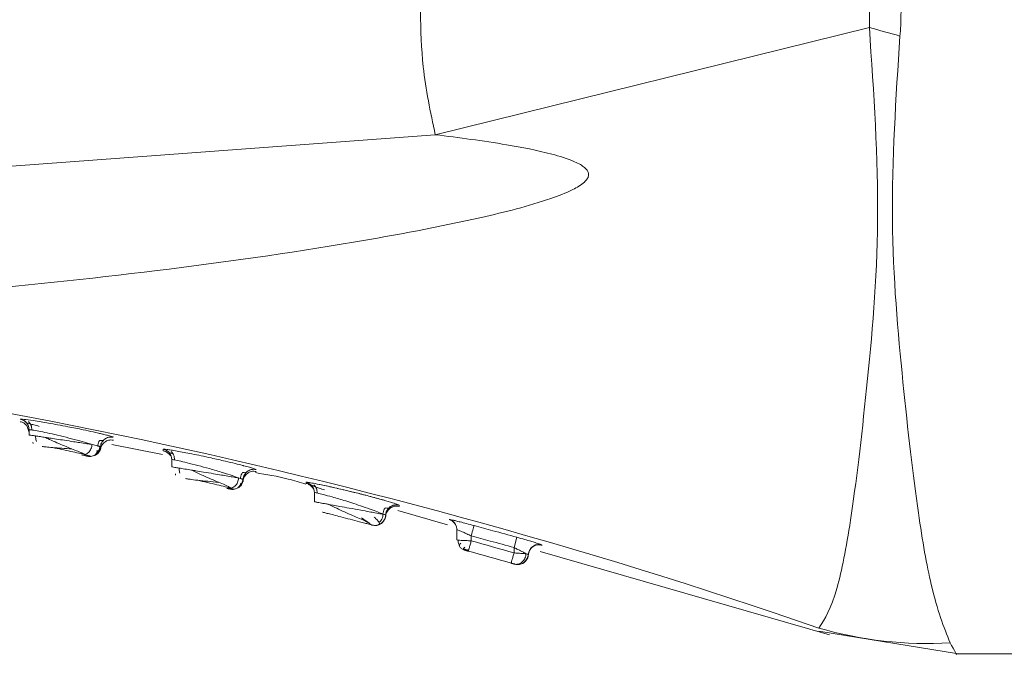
# Model space of a CAD drawing. Header units: millimetres. Extents: x -447 to 1924, y -61 to 422.
# Tile 57 of 59: x 1883 to 1897, y 153 to 162. Entities that reach past the tile are written whole.
import ezdxf

# ---------------------------------------------------------------- set-up
doc = ezdxf.new("R2010")
doc.units = ezdxf.units.MM

# ---------------------------------------------------------------- blocks, each defined once
blk = doc.blocks.new('Drawing View6')
at = {"color": 7, "linetype": 'Continuous', "lineweight": 18}
for p, q in [((738.96, -17.194), (732.873, -18.697)), ((717.678, -19.82), (732.873, -18.697)), ((727.178, -22.872), (727.144, -22.773)), ((727.165, -22.783), (727.17, -22.785)), ((727.178, -22.835), (727.178, -22.908)), ((727.178, -22.835), (727.178, -22.867)), ((727.232, -23.009), (727.235, -23.025)), ((728.061, -23.041), (728.137, -23.06)), ((728.338, -23.041), (729.049, -23.181)), ((728.358, -22.939), (728.358, -22.939)), ((727.96, -23.185), (728.034, -23.201)), ((727.967, -23.182), (727.961, -23.185)), ((729.059, -23.106), (729.06, -23.129)), ((729.146, -23.183), (729.17, -23.204)), ((727.997, -23.206), (728.003, -23.207)), ((729.178, -23.253), (729.178, -23.354)), ((729.178, -23.253), (729.178, -23.274)), ((729.231, -23.454), (729.231, -23.469)), ((730.361, -23.393), (730.361, -23.393)), ((730.116, -23.51), (730.137, -23.517)), ((730.178, -23.53), (730.178, -23.53)), ((731.063, -23.571), (731.063, -23.586)), ((729.993, -23.667), (729.996, -23.668)), ((730.003, -23.656), (730.044, -23.665)), ((731.146, -23.64), (731.17, -23.669)), ((731.178, -23.717), (731.178, -23.845)), ((731.178, -23.717), (731.178, -23.731)), ((732.349, -23.968), (733.046, -24.168)), ((732.178, -24.032), (732.178, -24.032)), ((732.178, -24.032), (732.178, -24.032)), ((733.067, -24.091), (733.067, -24.095)), ((733.147, -24.149), (733.171, -24.189)), ((732.053, -24.174), (732.054, -24.174)), ((733.178, -24.236), (733.178, -24.379)), ((733.178, -24.236), (733.178, -24.239)), ((733.378, -24.323), (733.378, -24.392)), ((734.018, -24.342), (733.978, -24.487)), ((733.275, -24.52), (733.275, -24.52)), ((733.288, -24.523), (733.291, -24.524)), ((733.978, -24.487), (733.978, -24.562)), ((734.183, -24.555), (734.178, -24.585)), ((734.369, -24.449), (734.344, -24.439)), ((734.344, -24.542), (738.402, -25.708)), ((733.933, -24.701), (733.938, -24.702)), ((734.174, -24.583), (734.169, -24.581)), ((733.984, -24.715), (733.987, -24.716)), ((733.987, -24.72), (733.986, -24.72)), ((734.006, -24.722), (734.009, -24.723)), ((734.032, -24.719), (734.047, -24.723)), ((734.051, -24.724), (734.045, -24.725)), ((738.253, -25.658), (740.21, -25.975)), ((740.178, -25.975), (754.778, -25.975))]:
    blk.add_line(p, q, dxfattribs=at)
at = {"color": 7, "linetype": 'Continuous', "lineweight": 18, "flags": 128}
for points in [[(728.058, -23.207), (728.029, -23.209), (727.997, -23.206)], [(730.056, -23.669), (730.026, -23.671), (729.993, -23.667)], [(733.417, -24.178), (733.416, -24.181), (733.414, -24.19), (733.41, -24.204), (733.405, -24.222), (733.399, -24.243), (733.393, -24.268), (733.386, -24.295), (733.378, -24.323)], [(734.056, -24.724), (734.054, -24.724), (734.051, -24.724)]]:
    blk.add_lwpolyline(points, dxfattribs=at)
at = {"color": 7, "linetype": 'Continuous', "lineweight": 18}
for centre, radius, start, end in [((783.547, 141.825), 165.151, 254.33704, 254.49179), ((712.22, -100.833), 79.595, 70.91041, 86.06764), ((727.028, -22.835), 0.15, 0.0073, 79.4971), ((729.028, -23.253), 0.15, 0.0064, 78.0251), ((731.028, -23.717), 0.15, 0.0057, 76.5886), ((732.328, -24.038), 0.15, 97.5493, 177.8577), ((733.028, -24.236), 0.15, 29.185, 75.0959), ((733.028, -24.236), 0.15, 0.0051, 29.1784), ((706.493, -120.866), 100.15, 74.07145, 74.4281), ((706.493, -120.866), 100, 74.07145, 74.4281), ((734.328, -24.593), 0.15, 74.1953, 165.2371), ((739.771, -20.401), 5.431, 253.7437, 273.4003)]:
    blk.add_arc(centre, radius, start, end, dxfattribs=at)
for points, knots in [([(732.873, -18.697), (732.806, -18.38), (732.686, -17.812), (732.671, -17.232), (732.664, -16.975)], [0, 0, 0, 0, 0.556738, 1, 1, 1, 1]), ([(738.96, -16.975), (738.96, -17.016), (738.96, -17.089), (738.96, -17.162), (738.96, -17.194)], [0, 0, 0, 0, 0.56272, 1, 1, 1, 1]), ([(739.404, -16.975), (739.404, -17.038), (739.402, -17.151), (739.393, -17.264), (739.389, -17.314)], [0, 0, 0, 0, 0.558771, 1, 1, 1, 1]), ([(738.96, -17.194), (739.022, -18.112), (739.144, -19.92), (738.921, -22.337), (738.721, -24.052), (738.486, -25.26), (738.337, -25.486), (738.251, -25.615)], [0, 0, 0, 0, 0.215583, 0.424685, 0.63353, 0.789403, 1, 1, 1, 1]), ([(739.389, -17.314), (739.332, -18.185), (739.22, -19.911), (739.43, -22.23), (739.622, -23.925), (739.849, -25.211), (740.004, -25.599), (740.093, -25.823)], [0, 0, 0, 0, 0.215496, 0.427053, 0.635275, 0.788732, 1, 1, 1, 1]), ([(717.678, -21.279), (719.516, -21.243), (723.292, -21.169), (727.976, -20.757), (731.416, -20.275), (733.256, -19.929), (734.285, -19.674), (734.763, -19.492), (734.936, -19.395), (735.004, -19.322), (735.025, -19.278), (735.025, -19.234), (735.004, -19.192), (734.964, -19.152), (734.904, -19.112), (734.754, -19.039), (734.409, -18.937), (733.756, -18.81), (733.207, -18.739), (732.873, -18.697)], [0, 0, 0, 0, 0.277154, 0.569443, 0.709641, 0.801655, 0.852576, 0.869317, 0.879228, 0.882226, 0.884534, 0.88657, 0.888768, 0.891501, 0.895083, 0.899771, 0.916625, 0.949186, 1, 1, 1, 1]), ([(727.234, -22.707), (727.186, -22.7), (727.112, -22.689), (727.063, -22.685), (727.058, -22.687), (727.055, -22.687)], [0, 0, 0, 0, 0.480755, 0.738426, 1, 1, 1, 1]), ([(727.055, -22.687), (727.072, -22.692), (727.105, -22.701), (727.13, -22.725), (727.142, -22.738)], [0, 0, 0, 0, 0.493584, 1, 1, 1, 1]), ([(727.055, -22.722), (727.072, -22.727), (727.106, -22.736), (727.131, -22.761), (727.144, -22.774)], [0, 0, 0, 0, 0.484347, 1, 1, 1, 1]), ([(727.143, -22.737), (727.146, -22.738), (727.152, -22.741), (727.188, -22.751), (727.243, -22.766), (727.292, -22.78), (727.317, -22.787)], [0, 0, 0, 0, 0.235642, 0.493242, 0.748037, 1, 1, 1, 1]), ([(727.17, -22.721), (727.176, -22.728), (727.19, -22.742), (727.205, -22.769), (727.215, -22.802), (727.216, -22.826), (727.216, -22.838)], [0, 0, 0, 0, 0.221284, 0.464206, 0.725639, 1, 1, 1, 1]), ([(728.228, -22.9), (728.213, -22.896), (728.197, -22.892), (728.17, -22.886), (728.137, -22.878), (728.061, -22.861), (727.92, -22.831), (727.747, -22.796), (727.582, -22.765), (727.455, -22.743), (727.336, -22.723), (727.271, -22.713), (727.234, -22.707)], [0, 0, 0, 0, 0.069027, 0.07265, 0.103319, 0.190317, 0.329871, 0.521758, 0.650391, 0.767148, 0.871975, 1, 1, 1, 1]), ([(728.061, -23.041), (728.028, -23.031), (727.957, -23.009), (727.815, -22.971), (727.656, -22.93), (727.501, -22.893), (727.365, -22.864), (727.261, -22.844), (727.191, -22.833), (727.182, -22.834), (727.178, -22.835)], [0, 0, 0, 0, 0.115982, 0.247937, 0.377278, 0.510915, 0.634615, 0.756254, 0.879415, 1, 1, 1, 1]), ([(727.178, -22.908), (727.18, -22.908), (727.184, -22.908), (727.215, -22.913), (727.265, -22.921), (727.328, -22.93), (727.384, -22.938), (727.409, -22.942)], [0, 0, 0, 0, 0.196782, 0.399595, 0.608598, 0.823934, 1, 1, 1, 1]), ([(728.358, -22.939), (728.349, -22.935), (728.337, -22.928), (728.278, -22.912), (728.239, -22.903), (728.228, -22.9)], [0, 0, 0, 0, 0.551907, 0.861243, 1, 1, 1, 1]), ([(727.271, -22.922), (727.27, -22.928), (727.269, -22.944), (727.272, -22.97), (727.279, -22.988), (727.282, -22.997)], [0, 0, 0, 0, 0.2271088, 0.6312241, 1, 1, 1, 1]), ([(727.408, -22.942), (727.418, -22.948), (727.458, -22.968), (727.541, -23.006), (727.646, -23.05), (727.75, -23.092), (727.843, -23.128), (727.921, -23.16), (727.954, -23.176), (727.971, -23.184)], [0, 0, 0, 0, 0.062189, 0.228163, 0.390944, 0.549829, 0.704498, 0.854885, 1, 1, 1, 1]), ([(727.409, -22.942), (727.428, -22.945), (727.473, -22.952), (727.565, -22.966), (727.678, -22.983), (727.79, -23), (727.896, -23.016), (727.986, -23.03), (728.037, -23.037), (728.061, -23.041)], [0, 0, 0, 0, 0.096171, 0.233662, 0.390474, 0.570203, 0.696639, 0.85545, 1, 1, 1, 1]), ([(728.061, -23.041), (728.059, -23.051), (728.057, -23.071), (728.046, -23.102), (728.031, -23.13), (728.01, -23.155), (727.989, -23.173), (727.974, -23.179), (727.967, -23.182)], [0, 0, 0, 0, 0.15729, 0.326168, 0.503762, 0.686052, 0.868334, 1, 1, 1, 1]), ([(728.141, -23.07), (728.142, -23.057), (728.144, -23.034), (728.155, -23.004), (728.165, -22.988), (728.169, -22.983)], [0, 0, 0, 0, 0.3954501, 0.7722303, 1, 1, 1, 1]), ([(728.141, -23.07), (728.142, -23.057), (728.144, -23.034), (728.155, -23.004), (728.165, -22.988), (728.169, -22.983)], [0, 0, 0, 0, 0.395466, 0.772257, 1, 1, 1, 1]), ([(728.169, -22.983), (728.17, -22.983), (728.187, -22.986), (728.206, -22.988), (728.213, -22.987), (728.217, -22.986)], [0, 0, 0, 0, 0.0132571, 0.5053168, 1, 1, 1, 1]), ([(728.179, -23.115), (728.18, -23.104), (728.184, -23.081), (728.202, -23.043), (728.237, -23.004), (728.284, -22.982), (728.326, -22.976), (728.349, -22.98), (728.36, -22.981)], [0, 0, 0, 0, 0.136954, 0.267626, 0.5, 0.732374, 0.863046, 1, 1, 1, 1]), ([(728.218, -22.989), (728.211, -22.995), (728.197, -23.009), (728.184, -23.039), (728.181, -23.061), (728.179, -23.073)], [0, 0, 0, 0, 0.293529, 0.638416, 1, 1, 1, 1]), ([(728.358, -22.939), (728.346, -22.938), (728.324, -22.935), (728.282, -22.941), (728.243, -22.957), (728.224, -22.981), (728.218, -22.989)], [0, 0, 0, 0, 0.2203952, 0.4306129, 0.8047636, 1, 1, 1, 1]), ([(727.362, -23.068), (727.378, -23.071), (727.41, -23.076), (727.509, -23.084), (727.637, -23.094), (727.731, -23.1), (727.779, -23.104)], [0, 0, 0, 0, 0.225934, 0.469892, 0.728928, 1, 1, 1, 1]), ([(727.51, -23.084), (727.551, -23.093), (727.634, -23.11), (727.762, -23.138), (727.881, -23.164), (727.941, -23.177), (727.971, -23.184)], [0, 0, 0, 0, 0.249881, 0.499717, 0.749702, 1, 1, 1, 1]), ([(727.967, -23.183), (727.958, -23.186), (727.94, -23.191), (727.923, -23.189), (727.914, -23.188)], [0, 0, 0, 0, 0.487939, 1, 1, 1, 1]), ([(727.914, -23.188), (727.941, -23.194), (727.988, -23.204), (727.994, -23.205), (727.997, -23.206)], [0, 0, 0, 0, 0.581601, 1, 1, 1, 1]), ([(728.179, -23.073), (728.177, -23.082), (728.174, -23.102), (728.162, -23.131), (728.144, -23.159), (728.119, -23.181), (728.09, -23.198), (728.068, -23.204), (728.057, -23.207)], [0, 0, 0, 0, 0.1510679, 0.3127741, 0.4824406, 0.6563868, 0.8303331, 1, 1, 1, 1]), ([(728.058, -23.207), (728.069, -23.204), (728.091, -23.197), (728.115, -23.178), (728.131, -23.152), (728.132, -23.13), (728.133, -23.119)], [0, 0, 0, 0, 0.237164, 0.485901, 0.741762, 1, 1, 1, 1]), ([(728.107, -23.193), (728.117, -23.187), (728.136, -23.175), (728.158, -23.15), (728.174, -23.122), (728.18, -23.103), (728.182, -23.093)], [0, 0, 0, 0, 0.265346, 0.524013, 0.770275, 1, 1, 1, 1]), ([(728.113, -23.177), (728.121, -23.169), (728.139, -23.154), (728.157, -23.125), (728.168, -23.095), (728.17, -23.074), (728.171, -23.064)], [0, 0, 0, 0, 0.266072, 0.525124, 0.771179, 1, 1, 1, 1]), ([(728.137, -23.06), (728.143, -23.061), (728.162, -23.066), (728.163, -23.067), (728.165, -23.068)], [0, 0, 0, 0, 0.3121599, 1, 1, 1, 1]), ([(728.165, -23.068), (728.163, -23.067), (728.162, -23.066), (728.143, -23.061), (728.137, -23.06)], [0, 0, 0, 0, 0.683688, 1, 1, 1, 1]), ([(730.361, -23.393), (730.354, -23.389), (730.342, -23.382), (730.268, -23.36), (730.212, -23.345), (730.145, -23.328), (730.065, -23.307), (729.917, -23.272), (729.751, -23.234), (729.591, -23.2), (729.423, -23.166), (729.276, -23.138), (729.167, -23.119), (729.106, -23.109), (729.067, -23.105), (729.062, -23.106), (729.059, -23.106)], [0, 0, 0, 0, 0.110611, 0.172342, 0.238205, 0.247621, 0.314107, 0.3903, 0.491869, 0.561418, 0.627803, 0.750448, 0.81342, 0.876012, 0.938203, 1, 1, 1, 1]), ([(729.059, -23.129), (729.075, -23.134), (729.108, -23.144), (729.132, -23.169), (729.145, -23.182)], [0, 0, 0, 0, 0.484918, 1, 1, 1, 1]), ([(729.141, -23.153), (729.144, -23.155), (729.152, -23.158), (729.173, -23.164), (729.193, -23.171), (729.194, -23.171)], [0, 0, 0, 0, 0.463705, 0.970128, 1, 1, 1, 1]), ([(729.17, -23.14), (729.177, -23.147), (729.19, -23.161), (729.205, -23.188), (729.216, -23.222), (729.216, -23.246), (729.216, -23.258)], [0, 0, 0, 0, 0.220863, 0.463706, 0.725336, 1, 1, 1, 1]), ([(728.057, -23.207), (728.047, -23.208), (728.027, -23.211), (728.007, -23.207), (727.997, -23.206)], [0, 0, 0, 0, 0.517006, 1, 1, 1, 1]), ([(730.116, -23.51), (730.088, -23.5), (730.029, -23.479), (729.887, -23.433), (729.717, -23.382), (729.541, -23.334), (729.393, -23.296), (729.274, -23.268), (729.194, -23.252), (729.183, -23.253), (729.178, -23.253)], [0, 0, 0, 0, 0.113656, 0.237423, 0.386818, 0.512713, 0.640144, 0.756119, 0.879699, 1, 1, 1, 1]), ([(729.178, -23.354), (729.18, -23.355), (729.185, -23.356), (729.22, -23.362), (729.279, -23.371), (729.357, -23.384), (729.424, -23.395), (729.457, -23.4)], [0, 0, 0, 0, 0.190211, 0.387491, 0.592051, 0.80408, 1, 1, 1, 1]), ([(729.284, -23.372), (729.284, -23.376), (729.282, -23.391), (729.284, -23.415), (729.289, -23.434), (729.292, -23.443)], [0, 0, 0, 0, 0.158526, 0.599092, 1, 1, 1, 1]), ([(729.455, -23.4), (729.463, -23.404), (729.504, -23.425), (729.59, -23.465), (729.704, -23.515), (729.812, -23.56), (729.905, -23.599), (729.978, -23.633), (730.002, -23.648), (730.015, -23.655)], [0, 0, 0, 0, 0.042036, 0.211065, 0.377079, 0.539374, 0.69759, 0.851524, 1, 1, 1, 1]), ([(729.457, -23.4), (729.476, -23.404), (729.527, -23.412), (729.634, -23.43), (729.757, -23.45), (729.872, -23.469), (729.97, -23.486), (730.054, -23.5), (730.096, -23.507), (730.116, -23.51)], [0, 0, 0, 0, 0.086392, 0.235355, 0.415872, 0.570521, 0.699916, 0.856205, 1, 1, 1, 1]), ([(730.14, -23.522), (730.142, -23.509), (730.144, -23.485), (730.156, -23.455), (730.167, -23.439), (730.171, -23.433)], [0, 0, 0, 0, 0.390091, 0.761615, 1, 1, 1, 1]), ([(730.14, -23.522), (730.142, -23.509), (730.144, -23.485), (730.156, -23.455), (730.167, -23.439), (730.171, -23.433)], [0, 0, 0, 0, 0.390091, 0.761612, 1, 1, 1, 1]), ([(730.171, -23.433), (730.171, -23.433), (730.189, -23.436), (730.208, -23.438), (730.215, -23.437), (730.218, -23.436)], [0, 0, 0, 0, 0.01423, 0.530457, 1, 1, 1, 1]), ([(730.178, -23.559), (730.18, -23.547), (730.183, -23.523), (730.197, -23.492), (730.216, -23.466), (730.238, -23.446), (730.264, -23.43), (730.294, -23.419), (730.329, -23.415), (730.352, -23.419), (730.364, -23.421)], [0, 0, 0, 0, 0.136997, 0.267593, 0.389104, 0.5, 0.610896, 0.732406, 0.863003, 1, 1, 1, 1]), ([(730.219, -23.437), (730.218, -23.438), (730.21, -23.445), (730.197, -23.465), (730.183, -23.495), (730.18, -23.518), (730.178, -23.53)], [0, 0, 0, 0, 0.024242, 0.328983, 0.656403, 1, 1, 1, 1]), ([(730.361, -23.393), (730.35, -23.391), (730.327, -23.388), (730.293, -23.392), (730.263, -23.403), (730.238, -23.418), (730.225, -23.431), (730.219, -23.437)], [0, 0, 0, 0, 0.227814, 0.444902, 0.646953, 0.831513, 1, 1, 1, 1]), ([(730.353, -23.436), (730.507, -23.462), (730.745, -23.502), (730.977, -23.572), (731.06, -23.598)], [0, 0, 0, 0, 0.642536, 1, 1, 1, 1]), ([(729.369, -23.518), (729.388, -23.522), (729.428, -23.529), (729.543, -23.543), (729.686, -23.558), (729.785, -23.567), (729.836, -23.572)], [0, 0, 0, 0, 0.22538, 0.469246, 0.728468, 1, 1, 1, 1]), ([(729.543, -23.542), (729.588, -23.553), (729.678, -23.574), (729.812, -23.606), (729.932, -23.635), (729.985, -23.648), (730.011, -23.654)], [0, 0, 0, 0, 0.24968, 0.499412, 0.74946, 1, 1, 1, 1]), ([(730.116, -23.51), (730.115, -23.521), (730.112, -23.541), (730.102, -23.572), (730.085, -23.602), (730.061, -23.627), (730.037, -23.645), (730.019, -23.651), (730.012, -23.653)], [0, 0, 0, 0, 0.156575, 0.325278, 0.503159, 0.686007, 0.868851, 1, 1, 1, 1]), ([(730.178, -23.53), (730.177, -23.54), (730.175, -23.561), (730.163, -23.591), (730.144, -23.619), (730.119, -23.643), (730.088, -23.66), (730.066, -23.666), (730.055, -23.669)], [0, 0, 0, 0, 0.150158, 0.311536, 0.481369, 0.655768, 0.830167, 1, 1, 1, 1]), ([(730.056, -23.669), (730.067, -23.666), (730.09, -23.66), (730.117, -23.64), (730.138, -23.614), (730.145, -23.593), (730.148, -23.582)], [0, 0, 0, 0, 0.239785, 0.489965, 0.745228, 1, 1, 1, 1]), ([(730.116, -23.639), (730.125, -23.632), (730.142, -23.616), (730.161, -23.586), (730.172, -23.555), (730.174, -23.534), (730.175, -23.523)], [0, 0, 0, 0, 0.266918, 0.526412, 0.772222, 1, 1, 1, 1]), ([(730.116, -23.639), (730.125, -23.632), (730.142, -23.616), (730.161, -23.586), (730.172, -23.555), (730.174, -23.534), (730.175, -23.523)], [0, 0, 0, 0, 0.266918, 0.526413, 0.772223, 1, 1, 1, 1]), ([(730.121, -23.642), (730.13, -23.635), (730.147, -23.62), (730.166, -23.591), (730.178, -23.56), (730.18, -23.54), (730.181, -23.53)], [0, 0, 0, 0, 0.266307, 0.52548, 0.771467, 1, 1, 1, 1]), ([(730.137, -23.517), (730.147, -23.519), (730.166, -23.525), (730.169, -23.526), (730.17, -23.527)], [0, 0, 0, 0, 0.519273, 1, 1, 1, 1]), ([(730.17, -23.527), (730.169, -23.526), (730.166, -23.525), (730.147, -23.519), (730.137, -23.517)], [0, 0, 0, 0, 0.481261, 1, 1, 1, 1]), ([(731.062, -23.586), (731.078, -23.591), (731.11, -23.602), (731.134, -23.627), (731.146, -23.64)], [0, 0, 0, 0, 0.4854566, 1, 1, 1, 1]), ([(732.365, -23.892), (732.361, -23.89), (732.353, -23.884), (732.278, -23.859), (732.143, -23.819), (731.961, -23.769), (731.773, -23.721), (731.582, -23.675), (731.399, -23.633), (731.243, -23.6), (731.139, -23.58), (731.075, -23.57), (731.067, -23.57), (731.063, -23.571)], [0, 0, 0, 0, 0.076965, 0.166947, 0.269919, 0.38582, 0.476343, 0.553972, 0.670083, 0.757758, 0.841976, 0.922725, 1, 1, 1, 1]), ([(731.17, -23.605), (731.177, -23.611), (731.19, -23.625), (731.206, -23.653), (731.216, -23.687), (731.216, -23.712), (731.216, -23.724)], [0, 0, 0, 0, 0.220528, 0.463352, 0.725174, 1, 1, 1, 1]), ([(731.251, -23.603), (731.253, -23.603), (731.304, -23.613), (731.377, -23.629), (731.447, -23.645)], [0, 0, 0, 0, 0.038155, 1, 1, 1, 1]), ([(730.004, -23.655), (729.996, -23.657), (729.978, -23.661), (729.96, -23.658), (729.949, -23.656)], [0, 0, 0, 0, 0.417247, 1, 1, 1, 1]), ([(729.949, -23.656), (729.965, -23.66), (729.984, -23.665), (729.987, -23.665), (729.988, -23.666)], [0, 0, 0, 0, 0.812796, 1, 1, 1, 1]), ([(730.055, -23.669), (730.044, -23.67), (730.024, -23.673), (730.003, -23.669), (729.993, -23.667)], [0, 0, 0, 0, 0.518009, 1, 1, 1, 1]), ([(730.012, -23.653), (730.009, -23.654), (730.007, -23.656), (730.004, -23.656), (730.004, -23.656)], [0, 0, 0, 0, 0.962884, 1, 1, 1, 1]), ([(731.14, -23.616), (731.143, -23.617), (731.149, -23.62), (731.187, -23.633), (731.243, -23.652), (731.294, -23.67), (731.319, -23.679)], [0, 0, 0, 0, 0.236196, 0.493972, 0.748534, 1, 1, 1, 1]), ([(732.178, -24.032), (732.173, -24.03), (732.164, -24.027), (732.092, -23.997), (731.989, -23.957), (731.865, -23.914), (731.736, -23.871), (731.589, -23.824), (731.436, -23.779), (731.303, -23.743), (731.226, -23.724), (731.185, -23.715), (731.18, -23.716), (731.178, -23.717)], [0, 0, 0, 0, 0.0974122, 0.1951925, 0.2832831, 0.3859492, 0.4676212, 0.5423759, 0.671702, 0.7711383, 0.8638533, 0.9322102, 1, 1, 1, 1]), ([(731.498, -23.656), (731.528, -23.663), (731.606, -23.681), (731.759, -23.717), (731.928, -23.76), (732.063, -23.797), (732.125, -23.814), (732.146, -23.82)], [0, 0, 0, 0, 0.137788, 0.351492, 0.654838, 0.879182, 1, 1, 1, 1]), ([(731.178, -23.845), (731.18, -23.845), (731.184, -23.846), (731.224, -23.853), (731.306, -23.868), (731.42, -23.888), (731.545, -23.911), (731.677, -23.935), (731.821, -23.96), (731.942, -23.983), (732.041, -24.001), (732.116, -24.016), (732.168, -24.022), (732.175, -24.029), (732.178, -24.032)], [0, 0, 0, 0, 0.061637, 0.135937, 0.234718, 0.342751, 0.406691, 0.49335, 0.597244, 0.682352, 0.747605, 0.837926, 0.917039, 1, 1, 1, 1]), ([(731.435, -23.891), (731.396, -23.884), (731.318, -23.87), (731.235, -23.855), (731.207, -23.85), (731.193, -23.847)], [0, 0, 0, 0, 0.3511329, 0.68432, 1, 1, 1, 1]), ([(731.392, -23.885), (731.416, -23.898), (731.471, -23.927), (731.573, -23.975), (731.684, -24.025), (731.788, -24.069), (731.879, -24.11), (731.922, -24.13), (731.943, -24.141)], [0, 0, 0, 0, 0.1368179, 0.3186321, 0.4961681, 0.6691239, 0.8374562, 1, 1, 1, 1]), ([(731.291, -23.99), (731.292, -23.99), (731.295, -23.991), (731.32, -23.997), (731.369, -24.01), (731.448, -24.03), (731.553, -24.057), (731.683, -24.091), (731.8, -24.121), (731.887, -24.144), (731.945, -24.159), (731.983, -24.17), (731.988, -24.171), (731.99, -24.171)], [0, 0, 0, 0, 0.057952, 0.128681, 0.221056, 0.308786, 0.414458, 0.535837, 0.662907, 0.747233, 0.831553, 0.915794, 1, 1, 1, 1]), ([(732.084, -24.136), (732.091, -24.129), (732.107, -24.115), (732.125, -24.087), (732.138, -24.054), (732.14, -24.031), (732.141, -24.019)], [0, 0, 0, 0, 0.22661, 0.476488, 0.746244, 1, 1, 1, 1]), ([(732.14, -24.019), (732.141, -24.007), (732.144, -23.982), (732.156, -23.951), (732.167, -23.935), (732.172, -23.928)], [0, 0, 0, 0, 0.388098, 0.757739, 1, 1, 1, 1]), ([(732.172, -23.928), (732.172, -23.929), (732.19, -23.932), (732.209, -23.934), (732.217, -23.933), (732.22, -23.932)], [0, 0, 0, 0, 0.0147045, 0.5305462, 1, 1, 1, 1]), ([(732.365, -23.892), (732.355, -23.89), (732.334, -23.886), (732.301, -23.889), (732.268, -23.899), (732.237, -23.916), (732.212, -23.941), (732.193, -23.97), (732.181, -24.001), (732.179, -24.022), (732.178, -24.032)], [0, 0, 0, 0, 0.11405, 0.236992, 0.366668, 0.499995, 0.633322, 0.763001, 0.885946, 1, 1, 1, 1]), ([(732.178, -24.052), (732.179, -24.042), (732.181, -24.02), (732.193, -23.989), (732.212, -23.96), (732.238, -23.935), (732.269, -23.917), (732.303, -23.907), (732.336, -23.905), (732.357, -23.909), (732.367, -23.912)], [0, 0, 0, 0, 0.113822, 0.236712, 0.366489, 0.500005, 0.63352, 0.763294, 0.886181, 1, 1, 1, 1]), ([(732.366, -23.91), (732.366, -23.91), (732.366, -23.917), (732.365, -23.904), (732.365, -23.892)], [0, 0, 0, 0, 0.0577021, 1, 1, 1, 1]), ([(731.837, -24.071), (731.859, -24.084), (731.902, -24.111), (731.943, -24.141), (731.964, -24.16), (731.963, -24.162), (731.962, -24.162)], [0, 0, 0, 0, 0.298007, 0.586144, 0.860514, 1, 1, 1, 1]), ([(732.118, -24.148), (732.108, -24.154), (732.088, -24.167), (732.053, -24.176), (732.02, -24.178), (731.999, -24.173), (731.989, -24.171)], [0, 0, 0, 0, 0.266132, 0.525092, 0.771025, 1, 1, 1, 1]), ([(732.178, -24.032), (732.177, -24.042), (732.175, -24.063), (732.163, -24.094), (732.145, -24.124), (732.118, -24.148), (732.087, -24.166), (732.054, -24.175), (732.021, -24.178), (732, -24.173), (731.99, -24.171)], [0, 0, 0, 0, 0.1139492, 0.2368739, 0.3666044, 0.5000245, 0.633441, 0.7631609, 0.8860698, 1, 1, 1, 1]), ([(732.065, -24.171), (732.074, -24.168), (732.093, -24.16), (732.089, -24.137), (732.066, -24.106), (732.034, -24.076), (732.018, -24.06)], [0, 0, 0, 0, 0.2184, 0.470379, 0.731001, 1, 1, 1, 1]), ([(732.178, -24.032), (732.177, -24.044), (732.174, -24.068), (732.16, -24.1), (732.141, -24.127), (732.119, -24.147), (732.092, -24.163), (732.07, -24.172), (732.056, -24.173), (732.053, -24.174)], [0, 0, 0, 0, 0.180011, 0.350823, 0.508937, 0.65257, 0.798308, 0.958432, 1, 1, 1, 1]), ([(733.066, -24.095), (733.081, -24.1), (733.113, -24.111), (733.135, -24.136), (733.147, -24.149)], [0, 0, 0, 0, 0.486024, 1, 1, 1, 1]), ([(733.417, -24.178), (733.381, -24.168), (733.313, -24.15), (733.226, -24.128), (733.163, -24.112), (733.112, -24.1), (733.075, -24.092), (733.069, -24.091), (733.067, -24.091)], [0, 0, 0, 0, 0.202596, 0.375556, 0.525095, 0.653417, 0.825697, 1, 1, 1, 1]), ([(733.378, -24.323), (733.357, -24.313), (733.319, -24.295), (733.27, -24.273), (733.233, -24.257), (733.204, -24.245), (733.183, -24.237), (733.18, -24.236), (733.178, -24.236)], [0, 0, 0, 0, 0.208534, 0.384438, 0.534523, 0.661705, 0.83048, 1, 1, 1, 1]), ([(734.018, -24.342), (733.906, -24.311), (733.706, -24.256), (733.506, -24.202), (733.417, -24.178)], [0, 0, 0, 0, 0.558043, 1, 1, 1, 1]), ([(733.193, -24.382), (733.193, -24.391), (733.194, -24.41), (733.201, -24.437), (733.209, -24.454), (733.213, -24.462)], [0, 0, 0, 0, 0.3304661, 0.678163, 1, 1, 1, 1]), ([(733.234, -24.424), (733.227, -24.43), (733.214, -24.442), (733.208, -24.459), (733.213, -24.476), (733.226, -24.488), (733.232, -24.492)], [0, 0, 0, 0, 0.291661, 0.563315, 0.818731, 1, 1, 1, 1]), ([(733.378, -24.392), (733.373, -24.411), (733.362, -24.449), (733.349, -24.498), (733.344, -24.516), (733.341, -24.525)], [0, 0, 0, 0, 0.338543, 0.677087, 1, 1, 1, 1]), ([(733.978, -24.487), (733.867, -24.456), (733.667, -24.401), (733.467, -24.347), (733.378, -24.323)], [0, 0, 0, 0, 0.558045, 1, 1, 1, 1]), ([(734.344, -24.439), (734.323, -24.432), (734.29, -24.421), (734.21, -24.397), (734.124, -24.372), (734.055, -24.353), (734.018, -24.342)], [0, 0, 0, 0, 0.308775, 0.500836, 0.732465, 1, 1, 1, 1]), ([(733.232, -24.492), (733.236, -24.496), (733.251, -24.511), (733.272, -24.518), (733.288, -24.523)], [0, 0, 0, 0, 0.247829, 1, 1, 1, 1]), ([(733.263, -24.502), (733.269, -24.504), (733.281, -24.507), (733.302, -24.513), (733.323, -24.52), (733.338, -24.524), (733.346, -24.527)], [0, 0, 0, 0, 0.254798, 0.506107, 0.754339, 1, 1, 1, 1]), ([(733.297, -24.525), (733.295, -24.525), (733.288, -24.523), (733.28, -24.52), (733.273, -24.515), (733.267, -24.506), (733.269, -24.495), (733.281, -24.487), (733.288, -24.482)], [0, 0, 0, 0, 0.051535, 0.174508, 0.301074, 0.432247, 0.708116, 1, 1, 1, 1]), ([(733.297, -24.525), (733.297, -24.526), (733.3, -24.526), (733.307, -24.528), (733.316, -24.531), (733.327, -24.534), (733.334, -24.536), (733.338, -24.537)], [0, 0, 0, 0, 0.104282, 0.33254, 0.550465, 0.769259, 1, 1, 1, 1]), ([(733.345, -24.51), (733.344, -24.516), (733.339, -24.533), (733.338, -24.536), (733.338, -24.537)], [0, 0, 0, 0, 0.333333, 1, 1, 1, 1]), ([(734.147, -24.574), (734.139, -24.569), (734.119, -24.558), (734.079, -24.537), (734.031, -24.513), (733.997, -24.496), (733.978, -24.487)], [0, 0, 0, 0, 0.214535, 0.47356, 0.720349, 1, 1, 1, 1]), ([(734.147, -24.574), (734.146, -24.584), (734.143, -24.605), (734.132, -24.636), (734.114, -24.666), (734.09, -24.691), (734.063, -24.71), (734.034, -24.72), (734.005, -24.723), (733.988, -24.72), (733.979, -24.718)], [0, 0, 0, 0, 0.113774, 0.236652, 0.366449, 0.500003, 0.633557, 0.763352, 0.886229, 1, 1, 1, 1]), ([(734.147, -24.574), (734.157, -24.577), (734.171, -24.581), (734.173, -24.582), (734.174, -24.583)], [0, 0, 0, 0, 0.661613, 1, 1, 1, 1]), ([(734.178, -24.591), (734.179, -24.581), (734.182, -24.559), (734.194, -24.528), (734.214, -24.499), (734.24, -24.475), (734.272, -24.457), (734.306, -24.448), (734.34, -24.447), (734.36, -24.452), (734.37, -24.454)], [0, 0, 0, 0, 0.113729, 0.236596, 0.366411, 0.5, 0.633589, 0.763404, 0.886271, 1, 1, 1, 1]), ([(734.369, -24.453), (734.369, -24.453), (734.369, -24.455), (734.369, -24.452), (734.369, -24.449)], [0, 0, 0, 0, 0.11845, 1, 1, 1, 1]), ([(733.937, -24.706), (733.941, -24.707), (733.948, -24.709), (733.96, -24.712), (733.971, -24.716), (733.976, -24.717), (733.979, -24.718)], [0, 0, 0, 0, 0.230223, 0.458076, 0.731449, 1, 1, 1, 1]), ([(734.178, -24.585), (734.177, -24.595), (734.175, -24.616), (734.162, -24.647), (734.143, -24.675), (734.116, -24.7), (734.085, -24.717), (734.051, -24.726), (734.018, -24.727), (733.997, -24.723), (733.987, -24.72)], [0, 0, 0, 0, 0.113929, 0.236843, 0.366572, 0.5, 0.633427, 0.763157, 0.886071, 1, 1, 1, 1]), ([(734.052, -24.724), (734.063, -24.722), (734.086, -24.716), (734.116, -24.698), (734.141, -24.673), (734.15, -24.652), (734.154, -24.641)], [0, 0, 0, 0, 0.241429, 0.493263, 0.748606, 1, 1, 1, 1]), ([(734.114, -24.697), (734.124, -24.689), (734.142, -24.674), (734.161, -24.644), (734.173, -24.612), (734.175, -24.591), (734.176, -24.581)], [0, 0, 0, 0, 0.267472, 0.5272659, 0.7729184, 1, 1, 1, 1]), ([(734.116, -24.696), (734.125, -24.688), (734.143, -24.673), (734.161, -24.644), (734.173, -24.612), (734.175, -24.591), (734.176, -24.581)], [0, 0, 0, 0, 0.25463, 0.518986, 0.768941, 1, 1, 1, 1]), ([(734.116, -24.699), (734.125, -24.691), (734.144, -24.676), (734.163, -24.646), (734.175, -24.615), (734.178, -24.594), (734.179, -24.583)], [0, 0, 0, 0, 0.267224, 0.526895, 0.772623, 1, 1, 1, 1]), ([(733.979, -24.718), (733.982, -24.719), (733.985, -24.72), (733.986, -24.72), (733.986, -24.72)], [0, 0, 0, 0, 0.731734, 1, 1, 1, 1]), ([(740.093, -25.823), (740.15, -25.924), (740.206, -26.026), (740.178, -25.975), (740.178, -25.975)], [0, 0, 0, 0, 0.999959, 1, 1, 1, 1])]:
    blk.add_open_spline(points, degree=3, knots=knots, dxfattribs=at)
for points in [[(733.178, -24.379), (733.181, -24.38), (733.187, -24.382), (733.233, -24.386), (733.299, -24.389), (733.352, -24.391), (733.378, -24.392)], [(733.978, -24.562), (733.973, -24.581), (733.962, -24.618), (733.948, -24.666), (733.939, -24.699), (733.938, -24.704), (733.937, -24.706)], [(733.978, -24.562), (733.995, -24.563), (734.029, -24.565), (734.076, -24.568), (734.117, -24.571), (734.137, -24.573), (734.147, -24.574)]]:
    blk.add_open_spline(points, degree=3, dxfattribs=at)

msp = doc.modelspace()

# ---------------------------------------------------------------- block references
at = {"color": 7, "linetype": 'Continuous', "lineweight": 18}
msp.add_blockref('Drawing View6', (1155.875, 179.083), dxfattribs=at)

doc.saveas('drawing.dxf')
